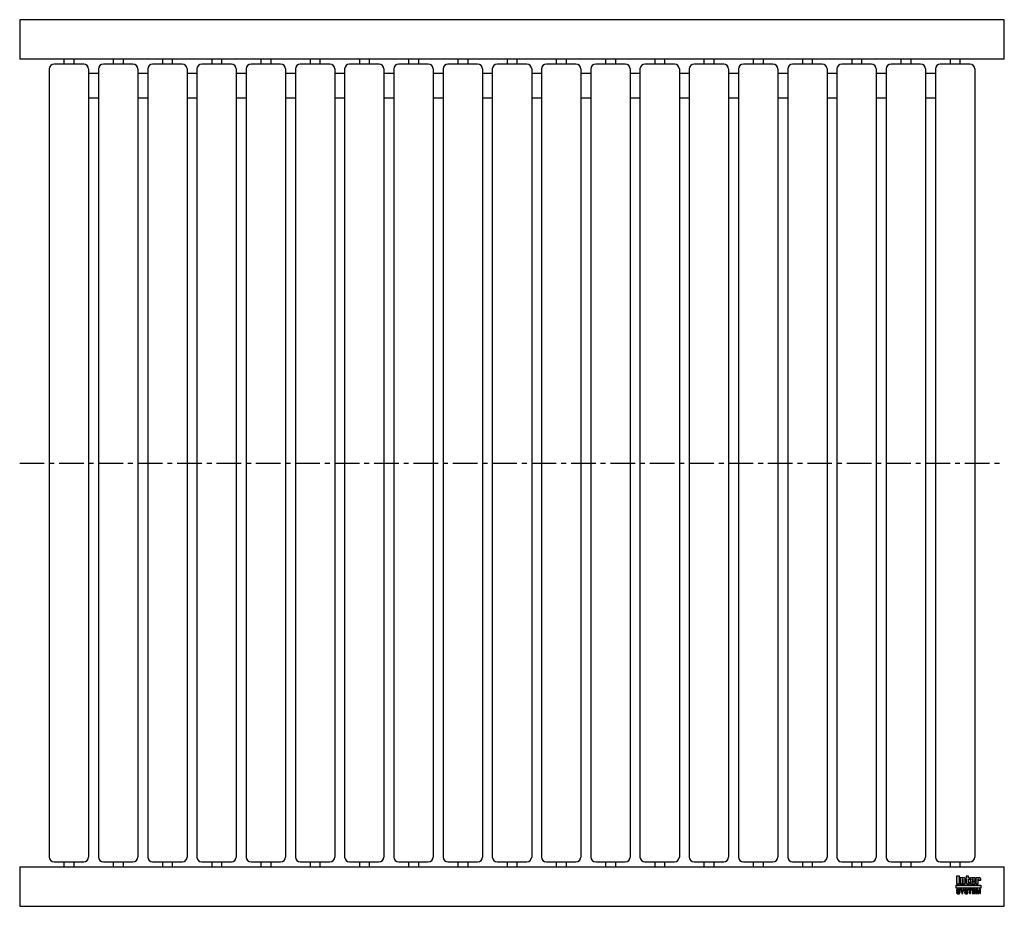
# Model space of a CAD drawing. Header units: millimetres. Extents: x 0 to 1000, y -450 to 450.
import ezdxf

# ---------------------------------------------------------------- set-up
doc = ezdxf.new("R2010")
doc.units = ezdxf.units.MM
doc.header["$LTSCALE"] = 20
doc.linetypes.add('CENTER', pattern=[2, 1.25, -0.25, 0.25, -0.25])
doc.layers.get('0').update_dxf_attribs({"linetype": 'CONTINUOUS', "lineweight": 50})
for name, color, linetype, lineweight in [('Centre Lines', 4, 'CENTER', 25), ('Frame', 1, 'CONTINUOUS', 25), ('Midi', 70, 'CONTINUOUS', 25), ('Rollers', 7, 'CONTINUOUS', 25)]:
    doc.layers.add(name, color=color, linetype=linetype, lineweight=lineweight)

# ---------------------------------------------------------------- blocks, each defined once
blk = doc.blocks.new('A$C6A8E2C3E')
at = {"layer": 'Rollers'}
for p, q in [((35, 405), (5, 405)), ((15, 410), (15, 405)), ((25, 410), (25, 405)), ((0, 400), (0, -400)), ((40, 400), (40, -400)), ((5, -405), (35, -405)), ((15, -405), (15, -410)), ((25, -405), (25, -410))]:
    blk.add_line(p, q, dxfattribs=at)
for centre, start, end in [((5, 400), 90, 180), ((35, 400), 0, 90), ((5, -400), 180, 270), ((35, -400), 270, 0)]:
    blk.add_arc(centre, 5, start, end, dxfattribs=at)

msp = doc.modelspace()

# ---------------------------------------------------------------- hatches: boundary and pattern name
at = {"layer": 'Frame'}
h = msp.add_hatch(color=254, dxfattribs=at)
h.paths.add_polyline_path([(973.3, -422.7), (973.3, -422.6), (973.4, -422.6), (973.4, -422.5), (973.4, -422.5), (973.5, -422.5), (973.6, -422.5), (973.7, -422.5), (973.7, -422.5), (973.8, -422.5), (973.8, -422.6), (973.9, -422.6), (973.9, -422.7), (973.9, -422.8), (973.9, -422.9), (973.9, -423.5), (976.1, -423.5), (976.1, -422.8), (976.1, -422.6), (976.1, -422.4), (976.1, -422.2), (976, -422), (975.9, -421.9), (975.9, -421.7), (975.8, -421.6), (975.7, -421.5), (975.6, -421.4), (975.5, -421.3), (975.4, -421.2), (975.2, -421.1), (975.1, -421.1), (974.9, -421), (974.7, -421), (974.6, -421), (974.5, -421), (974.4, -421), (974.3, -421), (974.2, -421), (974.1, -421.1), (974, -421.1), (973.9, -421.1), (973.9, -421.1), (973.8, -421.1), (973.7, -421.2), (973.6, -421.2), (973.5, -421.2), (973.5, -421.3), (973.4, -421.3), (973.3, -421.4), (973.2, -421.4), (973.2, -421), (971, -421), (971, -427.3), (973.3, -427.3), (973.3, -422.9), (973.3, -422.8)])
h.paths.add_polyline_path([(970.4, -422.5), (970.4, -422.3), (970.4, -422.1), (970.4, -421.9), (970.4, -421.8), (970.3, -421.7), (970.3, -421.5), (970.2, -421.4), (970.1, -421.3), (970, -421.3), (969.9, -421.2), (969.8, -421.1), (969.6, -421.1), (969.5, -421.1), (969.3, -421), (969.1, -421), (968.9, -421), (966.7, -421), (966.5, -421), (966.3, -421), (966.1, -421.1), (965.9, -421.1), (965.8, -421.1), (965.7, -421.2), (965.6, -421.3), (965.5, -421.3), (965.4, -421.4), (965.3, -421.5), (965.3, -421.7), (965.2, -421.8), (965.2, -421.9), (965.2, -422.1), (965.2, -422.3), (965.2, -422.5), (965.2, -425.9), (965.2, -426.1), (965.2, -426.3), (965.2, -426.4), (965.2, -426.6), (965.3, -426.7), (965.3, -426.8), (965.4, -426.9), (965.5, -427), (965.6, -427.1), (965.7, -427.1), (965.8, -427.2), (965.9, -427.2), (966.1, -427.3), (966.3, -427.3), (966.5, -427.3), (966.7, -427.3), (968.9, -427.3), (969.1, -427.3), (969.3, -427.3), (969.5, -427.3), (969.6, -427.2), (969.8, -427.2), (969.9, -427.1), (970, -427.1), (970.1, -427), (970.2, -426.9), (970.3, -426.8), (970.3, -426.7), (970.4, -426.6), (970.4, -426.4), (970.4, -426.3), (970.4, -426.1), (970.4, -425.9), (970.4, -424.8), (968.1, -424.8), (968.1, -425.6), (968.1, -425.8), (968.1, -425.8), (968.1, -425.9), (968, -426), (968, -426), (967.9, -426.1), (967.9, -426.1), (967.8, -426.1), (967.7, -426.1), (967.7, -426.1), (967.6, -426), (967.6, -426), (967.5, -425.9), (967.5, -425.8), (967.5, -425.8), (967.5, -425.6), (967.5, -424.3), (970.4, -424.3)])
h.paths.add_polyline_path([(968.1, -423.2), (967.5, -423.2), (967.5, -422.7), (967.5, -422.6), (967.5, -422.5), (967.5, -422.4), (967.5, -422.3), (967.6, -422.3), (967.6, -422.2), (967.7, -422.2), (967.8, -422.2), (967.9, -422.2), (968, -422.2), (968, -422.3), (968.1, -422.3), (968.1, -422.4), (968.1, -422.5), (968.1, -422.6), (968.1, -422.7)], flags=16)
h.paths.add_polyline_path([(963.7, -422.3), (964.6, -422.3), (964.6, -421), (963.7, -421), (963.7, -419.3), (961.4, -419.3), (961.4, -421), (960.8, -421), (960.8, -422.3), (961.4, -422.3), (961.4, -425.9), (961.4, -426.1), (961.4, -426.2), (961.4, -426.4), (961.5, -426.5), (961.5, -426.7), (961.6, -426.8), (961.6, -426.9), (961.7, -427), (961.8, -427), (961.9, -427.1), (962, -427.2), (962.2, -427.2), (962.3, -427.2), (962.5, -427.3), (962.7, -427.3), (962.9, -427.3), (964.6, -427.3), (964.6, -426.1), (964.2, -426.1), (964.1, -426.1), (964, -426.1), (963.9, -426.1), (963.8, -426), (963.8, -426), (963.7, -425.9), (963.7, -425.9), (963.7, -425.8)])
h.paths.add_polyline_path([(960.3, -422.8), (960.3, -422.6), (960.3, -422.4), (960.3, -422.2), (960.2, -422), (960.2, -421.9), (960.1, -421.7), (960, -421.6), (959.9, -421.5), (959.8, -421.4), (959.7, -421.3), (959.5, -421.2), (959.4, -421.1), (959.3, -421.1), (959.1, -421), (958.9, -421), (958.7, -421), (958.6, -421), (958.5, -421), (958.4, -421), (958.3, -421), (958.3, -421.1), (958.2, -421.1), (958.1, -421.1), (958, -421.1), (957.9, -421.1), (957.8, -421.2), (957.7, -421.2), (957.6, -421.2), (957.6, -421.3), (957.5, -421.3), (957.4, -421.4), (957.3, -421.4), (957.3, -421), (955.1, -421), (955.1, -427.3), (957.4, -427.3), (957.4, -422.9), (957.4, -422.8), (957.4, -422.7), (957.4, -422.6), (957.5, -422.6), (957.5, -422.5), (957.5, -422.5), (957.6, -422.5), (957.7, -422.5), (957.8, -422.5), (957.8, -422.5), (957.9, -422.5), (958, -422.6), (958, -422.6), (958, -422.7), (958, -422.8), (958, -422.9), (958, -427.3), (960.3, -427.3)])
h.paths.add_polyline_path([(954.4, -419.3), (951.3, -419.3), (951.3, -427.3), (954.4, -427.3)])
msp.add_hatch(color=1, dxfattribs=at).paths.add_polyline_path([(976.2, -431.6), (976.2, -428.4), (951.2, -428.4), (951.2, -431.6)])
h = msp.add_hatch(color=7, dxfattribs=at)
h.paths.add_polyline_path([(972.8, -432.7), (971.5, -432.7), (971.5, -437.1), (972.3, -437.1), (972.3, -433.4), (972.4, -433.4), (973.2, -437.1), (974.1, -437.1), (974.9, -433.4), (975, -433.4), (975, -437.1), (975.8, -437.1), (975.8, -432.7), (974.5, -432.7), (973.7, -436.2)])
h.paths.add_polyline_path([(970.8, -432.7), (967.5, -432.7), (967.5, -437.1), (970.9, -437.1), (970.9, -436.4), (968.4, -436.4), (968.4, -435.2), (970.6, -435.2), (970.6, -434.4), (968.4, -434.4), (968.4, -433.4), (970.8, -433.4)])
h.paths.add_polyline_path([(967.1, -432.7), (963.4, -432.7), (963.4, -433.4), (964.7, -433.4), (964.7, -437.1), (965.7, -437.1), (965.7, -433.4), (967.1, -433.4)])
h.paths.add_polyline_path([(962.5, -432.9), (962.3, -432.8), (962.2, -432.7), (962, -432.6), (961.8, -432.6), (961.5, -432.6), (961.3, -432.6), (961.1, -432.6), (960.9, -432.6), (960.7, -432.6), (960.6, -432.7), (960.4, -432.7), (960.3, -432.8), (960.2, -432.8), (960, -432.9), (959.9, -433), (959.9, -433.1), (959.8, -433.2), (959.7, -433.3), (959.7, -433.5), (959.6, -433.6), (959.6, -433.8), (959.6, -433.9), (959.6, -434.1), (959.6, -434.2), (959.6, -434.4), (959.7, -434.5), (959.8, -434.6), (959.8, -434.7), (959.9, -434.8), (960, -434.9), (960.1, -435), (960.2, -435), (960.3, -435.1), (960.5, -435.1), (960.6, -435.2), (960.8, -435.2), (960.9, -435.2), (961, -435.3), (961.1, -435.3), (961.2, -435.3), (961.2, -435.3), (961.3, -435.3), (961.3, -435.3), (961.4, -435.3), (961.4, -435.3), (961.5, -435.4), (961.7, -435.4), (961.8, -435.4), (962, -435.5), (962.1, -435.5), (962.2, -435.6), (962.3, -435.7), (962.3, -435.8), (962.3, -435.9), (962.3, -436.1), (962.2, -436.2), (962.1, -436.3), (962, -436.4), (961.8, -436.4), (961.7, -436.5), (961.5, -436.5), (961.3, -436.5), (961.2, -436.5), (961, -436.5), (960.8, -436.4), (960.7, -436.3), (960.6, -436.2), (960.5, -436.1), (960.4, -436), (960.4, -435.8), (959.5, -435.8), (959.5, -436), (959.6, -436.2), (959.6, -436.3), (959.7, -436.5), (959.8, -436.6), (959.9, -436.7), (960, -436.8), (960.1, -436.9), (960.2, -437), (960.4, -437.1), (960.5, -437.1), (960.7, -437.2), (960.9, -437.2), (961.1, -437.3), (961.3, -437.3), (961.5, -437.3), (961.6, -437.3), (961.6, -437.3), (961.8, -437.3), (961.9, -437.2), (962, -437.2), (962.2, -437.2), (962.3, -437.1), (962.5, -437), (962.6, -437), (962.7, -436.9), (962.9, -436.7), (963, -436.6), (963.1, -436.4), (963.1, -436.3), (963.2, -436.1), (963.2, -435.8), (963.2, -435.7), (963.2, -435.5), (963.2, -435.4), (963.1, -435.3), (963.1, -435.2), (963, -435.1), (963, -435.1), (962.9, -435), (962.8, -434.9), (962.7, -434.8), (962.6, -434.8), (962.5, -434.7), (962.4, -434.7), (962.2, -434.7), (962.1, -434.6), (961.9, -434.6), (961.8, -434.6), (961.8, -434.5), (961.7, -434.5), (961.6, -434.5), (961.6, -434.5), (961.5, -434.5), (961.4, -434.4), (961.3, -434.4), (961.3, -434.4), (961.2, -434.4), (961.1, -434.4), (961.1, -434.4), (961, -434.4), (960.9, -434.3), (960.9, -434.3), (960.8, -434.3), (960.7, -434.3), (960.6, -434.2), (960.6, -434.2), (960.5, -434.1), (960.5, -434), (960.5, -434), (960.5, -433.9), (960.4, -433.8), (960.5, -433.7), (960.5, -433.6), (960.6, -433.5), (960.7, -433.4), (960.8, -433.4), (961, -433.4), (961.1, -433.3), (961.2, -433.3), (961.4, -433.3), (961.6, -433.4), (961.7, -433.4), (961.9, -433.5), (962, -433.5), (962.1, -433.7), (962.1, -433.8), (962.2, -434), (963.1, -434), (963.1, -433.9), (963, -433.7), (963, -433.6), (963, -433.5), (962.9, -433.4), (962.9, -433.3), (962.8, -433.2), (962.7, -433), (962.6, -432.9)])
h.paths.add_polyline_path([(959.3, -432.7), (958.3, -432.7), (957.4, -434.6), (956.4, -432.7), (955.3, -432.7), (956.9, -435.5), (956.9, -437.1), (957.8, -437.1), (957.8, -435.5)])
h.paths.add_polyline_path([(954.4, -432.9), (954.2, -432.8), (954.1, -432.7), (953.9, -432.6), (953.7, -432.6), (953.5, -432.6), (953.2, -432.6), (953, -432.6), (952.8, -432.6), (952.7, -432.6), (952.5, -432.7), (952.4, -432.7), (952.2, -432.8), (952.1, -432.8), (952, -432.9), (951.9, -433), (951.8, -433.1), (951.7, -433.2), (951.6, -433.3), (951.6, -433.5), (951.6, -433.6), (951.5, -433.8), (951.5, -433.9), (951.5, -434.1), (951.5, -434.2), (951.6, -434.4), (951.6, -434.5), (951.7, -434.6), (951.7, -434.7), (951.8, -434.8), (951.9, -434.9), (952, -435), (952.2, -435), (952.3, -435.1), (952.4, -435.1), (952.5, -435.2), (952.7, -435.2), (952.8, -435.2), (953, -435.3), (953, -435.3), (953.1, -435.3), (953.1, -435.3), (953.2, -435.3), (953.3, -435.3), (953.3, -435.3), (953.4, -435.3), (953.4, -435.4), (953.6, -435.4), (953.7, -435.4), (953.9, -435.5), (954, -435.5), (954.1, -435.6), (954.2, -435.7), (954.2, -435.8), (954.2, -435.9), (954.2, -436.1), (954.1, -436.2), (954, -436.3), (953.9, -436.4), (953.8, -436.4), (953.6, -436.5), (953.4, -436.5), (953.2, -436.5), (953.1, -436.5), (952.9, -436.5), (952.8, -436.4), (952.6, -436.3), (952.5, -436.2), (952.4, -436.1), (952.4, -436), (952.4, -435.8), (951.5, -435.8), (951.5, -436), (951.5, -436.2), (951.5, -436.3), (951.6, -436.5), (951.7, -436.6), (951.8, -436.7), (951.9, -436.8), (952, -436.9), (952.1, -437), (952.3, -437.1), (952.5, -437.1), (952.6, -437.2), (952.8, -437.2), (953, -437.3), (953.2, -437.3), (953.4, -437.3), (953.5, -437.3), (953.6, -437.3), (953.7, -437.3), (953.8, -437.2), (954, -437.2), (954.1, -437.2), (954.3, -437.1), (954.4, -437), (954.5, -437), (954.7, -436.9), (954.8, -436.7), (954.9, -436.6), (955, -436.4), (955.1, -436.3), (955.1, -436.1), (955.1, -435.8), (955.1, -435.7), (955.1, -435.5), (955.1, -435.4), (955.1, -435.3), (955, -435.2), (955, -435.1), (954.9, -435.1), (954.8, -435), (954.7, -434.9), (954.6, -434.8), (954.5, -434.8), (954.4, -434.7), (954.3, -434.7), (954.1, -434.7), (954, -434.6), (953.8, -434.6), (953.8, -434.6), (953.7, -434.5), (953.6, -434.5), (953.6, -434.5), (953.5, -434.5), (953.4, -434.5), (953.3, -434.4), (953.3, -434.4), (953.2, -434.4), (953.1, -434.4), (953.1, -434.4), (953, -434.4), (952.9, -434.4), (952.9, -434.3), (952.8, -434.3), (952.7, -434.3), (952.6, -434.3), (952.6, -434.2), (952.5, -434.2), (952.5, -434.1), (952.4, -434), (952.4, -434), (952.4, -433.9), (952.4, -433.8), (952.4, -433.7), (952.5, -433.6), (952.6, -433.5), (952.7, -433.4), (952.8, -433.4), (952.9, -433.4), (953, -433.3), (953.2, -433.3), (953.3, -433.3), (953.5, -433.4), (953.7, -433.4), (953.8, -433.5), (953.9, -433.5), (954, -433.7), (954.1, -433.8), (954.1, -434), (955, -434), (955, -433.9), (955, -433.7), (955, -433.6), (954.9, -433.5), (954.9, -433.4), (954.8, -433.3), (954.7, -433.2), (954.6, -433), (954.5, -432.9)])

# ---------------------------------------------------------------- linework, layer by layer
at = {"layer": 'Centre Lines'}
msp.add_line((0, 0), (1000, 0), dxfattribs=at)
at = {"layer": 'Frame', "color": 7, "linetype": 'Continuous'}
for p, q in [((951.3, -419.3), (951.3, -427.3)), ((954.4, -419.3), (951.3, -419.3)), ((954.4, -427.3), (954.4, -419.3)), ((963.7, -419.3), (961.4, -419.3)), ((961.4, -419.3), (961.4, -421)), ((963.7, -421), (963.7, -419.3)), ((951.3, -427.3), (954.4, -427.3)), ((955.1, -421), (955.1, -427.3)), ((957.3, -421), (955.1, -421)), ((955.1, -427.3), (957.4, -427.3)), ((957.3, -421.4), (957.3, -421)), ((957.4, -421.4), (957.3, -421.4)), ((957.5, -421.3), (957.4, -421.4)), ((957.4, -422.7), (957.4, -422.6)), ((957.4, -422.6), (957.5, -422.6)), ((957.4, -422.8), (957.4, -422.7)), ((957.4, -422.9), (957.4, -422.8)), ((957.4, -427.3), (957.4, -422.9)), ((957.6, -421.3), (957.5, -421.3)), ((957.5, -422.6), (957.5, -422.5)), ((957.5, -422.5), (957.5, -422.5)), ((957.5, -422.5), (957.6, -422.5)), ((957.7, -421.2), (957.6, -421.2)), ((957.6, -421.2), (957.6, -421.3)), ((957.6, -422.5), (957.7, -422.5)), ((957.8, -421.2), (957.7, -421.2)), ((957.7, -422.5), (957.8, -422.5)), ((957.9, -421.1), (957.8, -421.2)), ((957.8, -422.5), (957.8, -422.5)), ((957.8, -422.5), (957.9, -422.5)), ((958, -421.1), (957.9, -421.1)), ((957.9, -422.5), (958, -422.6)), ((958.1, -421.1), (958, -421.1)), ((958, -422.6), (958, -422.7)), ((958, -422.6), (958, -422.6)), ((958, -422.7), (958, -422.8)), ((958, -422.8), (958, -422.9)), ((958, -422.9), (958, -427.3)), ((958, -427.3), (960.3, -427.3)), ((958.2, -421.1), (958.1, -421.1)), ((958.3, -421.1), (958.2, -421.1)), ((958.4, -421), (958.3, -421)), ((958.3, -421), (958.3, -421.1)), ((958.5, -421), (958.4, -421)), ((958.6, -421), (958.5, -421)), ((958.7, -421), (958.6, -421)), ((958.9, -421), (958.7, -421)), ((959.1, -421), (958.9, -421)), ((959.3, -421.1), (959.1, -421)), ((959.4, -421.1), (959.3, -421.1)), ((959.5, -421.2), (959.4, -421.1)), ((959.7, -421.3), (959.5, -421.2)), ((959.8, -421.4), (959.7, -421.3)), ((959.9, -421.5), (959.8, -421.4)), ((960, -421.6), (959.9, -421.5)), ((960.1, -421.7), (960, -421.6)), ((960.2, -421.9), (960.1, -421.7)), ((960.2, -422), (960.2, -421.9)), ((960.3, -422.2), (960.2, -422)), ((960.3, -422.4), (960.3, -422.2)), ((960.3, -422.6), (960.3, -422.4)), ((960.3, -422.8), (960.3, -422.6)), ((960.3, -427.3), (960.3, -422.8)), ((961.4, -421), (960.8, -421)), ((960.8, -421), (960.8, -422.3)), ((960.8, -422.3), (961.4, -422.3)), ((961.4, -422.3), (961.4, -425.9)), ((961.4, -425.9), (961.4, -426.1)), ((961.4, -426.1), (961.4, -426.2)), ((961.4, -426.2), (961.4, -426.4)), ((961.4, -426.4), (961.5, -426.5)), ((961.5, -426.5), (961.5, -426.7)), ((961.5, -426.7), (961.6, -426.8)), ((961.6, -426.8), (961.6, -426.9)), ((961.6, -426.9), (961.7, -427)), ((961.7, -427), (961.8, -427)), ((961.8, -427), (961.9, -427.1)), ((961.9, -427.1), (962, -427.2)), ((962, -427.2), (962.2, -427.2)), ((962.2, -427.2), (962.3, -427.2)), ((962.3, -427.2), (962.5, -427.3)), ((962.5, -427.3), (962.7, -427.3)), ((962.7, -427.3), (962.9, -427.3)), ((962.9, -427.3), (964.6, -427.3)), ((964.6, -421), (963.7, -421)), ((963.7, -425.8), (963.7, -422.3)), ((963.7, -422.3), (964.6, -422.3)), ((963.7, -425.9), (963.7, -425.8)), ((963.8, -426), (963.7, -425.9)), ((963.7, -425.9), (963.7, -425.9)), ((963.9, -426.1), (963.8, -426)), ((963.8, -426), (963.8, -426)), ((964, -426.1), (963.9, -426.1)), ((964.1, -426.1), (964, -426.1)), ((964.2, -426.1), (964.1, -426.1)), ((964.6, -426.1), (964.2, -426.1)), ((964.6, -422.3), (964.6, -421)), ((964.6, -427.3), (964.6, -426.1)), ((965.3, -421.7), (965.2, -421.8)), ((965.2, -421.8), (965.2, -421.9)), ((965.2, -421.9), (965.2, -422.1)), ((965.2, -422.1), (965.2, -422.3)), ((965.2, -422.3), (965.2, -422.5)), ((965.2, -422.5), (965.2, -425.9)), ((965.2, -425.9), (965.2, -426.1)), ((965.2, -426.1), (965.2, -426.3)), ((965.2, -426.3), (965.2, -426.4)), ((965.2, -426.4), (965.2, -426.6)), ((965.2, -426.6), (965.3, -426.7)), ((965.4, -421.4), (965.3, -421.5)), ((965.3, -421.5), (965.3, -421.7)), ((965.3, -426.7), (965.3, -426.8)), ((965.3, -426.8), (965.4, -426.9)), ((965.5, -421.3), (965.4, -421.4)), ((965.4, -426.9), (965.5, -427)), ((965.6, -421.3), (965.5, -421.3)), ((965.5, -427), (965.6, -427.1)), ((965.7, -421.2), (965.6, -421.3)), ((965.6, -427.1), (965.7, -427.1)), ((965.8, -421.1), (965.7, -421.2)), ((965.7, -427.1), (965.8, -427.2)), ((965.9, -421.1), (965.8, -421.1)), ((965.8, -427.2), (965.9, -427.2)), ((966.1, -421.1), (965.9, -421.1)), ((965.9, -427.2), (966.1, -427.3)), ((966.3, -421), (966.1, -421.1)), ((966.1, -427.3), (966.3, -427.3)), ((966.5, -421), (966.3, -421)), ((966.3, -427.3), (966.5, -427.3)), ((966.7, -421), (966.5, -421)), ((966.5, -427.3), (966.7, -427.3)), ((968.9, -421), (966.7, -421)), ((966.7, -427.3), (968.9, -427.3)), ((967.5, -422.4), (967.5, -422.3)), ((967.5, -422.3), (967.6, -422.3)), ((967.5, -422.5), (967.5, -422.4)), ((967.5, -422.6), (967.5, -422.5)), ((967.5, -422.7), (967.5, -422.6)), ((967.5, -423.2), (967.5, -422.7)), ((968.1, -423.2), (967.5, -423.2)), ((967.5, -425.6), (967.5, -424.3)), ((967.5, -424.3), (970.4, -424.3)), ((967.5, -425.8), (967.5, -425.6)), ((967.5, -425.9), (967.5, -425.8)), ((967.5, -425.8), (967.5, -425.8)), ((967.6, -426), (967.5, -425.9)), ((967.6, -422.3), (967.6, -422.2)), ((967.6, -422.2), (967.7, -422.2)), ((967.7, -426.1), (967.6, -426)), ((967.6, -426), (967.6, -426)), ((967.7, -422.2), (967.8, -422.2)), ((967.8, -426.1), (967.7, -426.1)), ((967.7, -426.1), (967.7, -426.1)), ((967.8, -422.2), (967.9, -422.2)), ((967.9, -426.1), (967.8, -426.1)), ((967.9, -422.2), (968, -422.2)), ((968, -426), (967.9, -426.1)), ((967.9, -426.1), (967.9, -426.1)), ((968, -422.2), (968, -422.3)), ((968, -422.3), (968.1, -422.3)), ((968.1, -425.9), (968, -426)), ((968, -426), (968, -426)), ((968.1, -422.3), (968.1, -422.4)), ((968.1, -422.4), (968.1, -422.5)), ((968.1, -422.5), (968.1, -422.6)), ((968.1, -422.6), (968.1, -422.7)), ((968.1, -422.7), (968.1, -423.2)), ((968.1, -424.8), (968.1, -425.6)), ((970.4, -424.8), (968.1, -424.8)), ((968.1, -425.6), (968.1, -425.8)), ((968.1, -425.8), (968.1, -425.8)), ((968.1, -425.8), (968.1, -425.9)), ((969.1, -421), (968.9, -421)), ((968.9, -427.3), (969.1, -427.3)), ((969.3, -421), (969.1, -421)), ((969.1, -427.3), (969.3, -427.3)), ((969.5, -421.1), (969.3, -421)), ((969.3, -427.3), (969.5, -427.3)), ((969.6, -421.1), (969.5, -421.1)), ((969.5, -427.3), (969.6, -427.2)), ((969.8, -421.1), (969.6, -421.1)), ((969.6, -427.2), (969.8, -427.2)), ((969.9, -421.2), (969.8, -421.1)), ((969.8, -427.2), (969.9, -427.1)), ((970, -421.3), (969.9, -421.2)), ((969.9, -427.1), (970, -427.1)), ((970.1, -421.3), (970, -421.3)), ((970, -427.1), (970.1, -427)), ((970.2, -421.4), (970.1, -421.3)), ((970.1, -427), (970.2, -426.9)), ((970.3, -421.5), (970.2, -421.4)), ((970.2, -426.9), (970.3, -426.8)), ((970.3, -421.7), (970.3, -421.5)), ((970.4, -421.8), (970.3, -421.7)), ((970.3, -426.7), (970.4, -426.6)), ((970.3, -426.8), (970.3, -426.7)), ((970.4, -421.9), (970.4, -421.8)), ((970.4, -422.1), (970.4, -421.9)), ((970.4, -422.3), (970.4, -422.1)), ((970.4, -422.5), (970.4, -422.3)), ((970.4, -424.3), (970.4, -422.5)), ((970.4, -425.9), (970.4, -424.8)), ((970.4, -426.1), (970.4, -425.9)), ((970.4, -426.3), (970.4, -426.1)), ((970.4, -426.4), (970.4, -426.3)), ((970.4, -426.6), (970.4, -426.4)), ((971, -421), (971, -427.3)), ((973.2, -421), (971, -421)), ((971, -427.3), (973.3, -427.3)), ((973.2, -421.4), (973.2, -421)), ((973.3, -421.4), (973.2, -421.4)), ((973.4, -421.3), (973.3, -421.4)), ((973.3, -422.7), (973.3, -422.6)), ((973.3, -422.6), (973.4, -422.6)), ((973.3, -422.8), (973.3, -422.7)), ((973.3, -422.9), (973.3, -422.8)), ((973.3, -427.3), (973.3, -422.9)), ((973.5, -421.3), (973.4, -421.3)), ((973.4, -422.6), (973.4, -422.5)), ((973.4, -422.5), (973.4, -422.5)), ((973.4, -422.5), (973.5, -422.5)), ((973.6, -421.2), (973.5, -421.2)), ((973.5, -421.2), (973.5, -421.3)), ((973.5, -422.5), (973.6, -422.5)), ((973.7, -421.2), (973.6, -421.2)), ((973.6, -422.5), (973.7, -422.5)), ((973.8, -421.1), (973.7, -421.2)), ((973.7, -422.5), (973.7, -422.5)), ((973.7, -422.5), (973.8, -422.5)), ((973.9, -421.1), (973.8, -421.1)), ((973.8, -422.5), (973.8, -422.6)), ((973.8, -422.6), (973.9, -422.6)), ((974, -421.1), (973.9, -421.1)), ((973.9, -421.1), (973.9, -421.1)), ((973.9, -422.6), (973.9, -422.7)), ((973.9, -422.7), (973.9, -422.8)), ((973.9, -422.8), (973.9, -422.9)), ((973.9, -422.9), (973.9, -423.5)), ((973.9, -423.5), (976.1, -423.5)), ((974.1, -421.1), (974, -421.1)), ((974.2, -421), (974.1, -421.1)), ((974.3, -421), (974.2, -421)), ((974.4, -421), (974.3, -421)), ((974.5, -421), (974.4, -421)), ((974.6, -421), (974.5, -421)), ((974.7, -421), (974.6, -421)), ((974.9, -421), (974.7, -421)), ((975.1, -421.1), (974.9, -421)), ((975.2, -421.1), (975.1, -421.1)), ((975.4, -421.2), (975.2, -421.1)), ((975.5, -421.3), (975.4, -421.2)), ((975.6, -421.4), (975.5, -421.3)), ((975.7, -421.5), (975.6, -421.4)), ((975.8, -421.6), (975.7, -421.5)), ((975.9, -421.7), (975.8, -421.6)), ((975.9, -421.9), (975.9, -421.7)), ((976, -422), (975.9, -421.9)), ((976.1, -422.2), (976, -422)), ((976.1, -422.4), (976.1, -422.2)), ((976.1, -422.6), (976.1, -422.4)), ((976.1, -422.8), (976.1, -422.6)), ((976.1, -423.5), (976.1, -422.8)), ((951.6, -433.6), (951.5, -433.8)), ((951.5, -433.8), (951.5, -433.9)), ((951.5, -433.9), (951.5, -434.1)), ((951.5, -434.1), (951.5, -434.2)), ((951.5, -434.2), (951.6, -434.4)), ((951.5, -435.8), (951.5, -436)), ((952.4, -435.8), (951.5, -435.8)), ((951.5, -436), (951.5, -436.2)), ((951.5, -436.2), (951.5, -436.3)), ((951.5, -436.3), (951.6, -436.5)), ((951.7, -433.2), (951.6, -433.3)), ((951.6, -433.3), (951.6, -433.5)), ((951.6, -433.5), (951.6, -433.6)), ((951.6, -434.4), (951.6, -434.5)), ((951.6, -434.5), (951.7, -434.6)), ((951.6, -436.5), (951.7, -436.6)), ((951.8, -433.1), (951.7, -433.2)), ((951.7, -434.6), (951.7, -434.7)), ((951.7, -434.7), (951.8, -434.8)), ((951.7, -436.6), (951.8, -436.7)), ((951.9, -433), (951.8, -433.1)), ((951.8, -434.8), (951.9, -434.9)), ((951.8, -436.7), (951.9, -436.8)), ((952, -432.9), (951.9, -433)), ((951.9, -434.9), (952, -435)), ((951.9, -436.8), (952, -436.9)), ((952.1, -432.8), (952, -432.9)), ((952, -435), (952.2, -435)), ((952, -436.9), (952.1, -437)), ((952.2, -432.8), (952.1, -432.8)), ((952.1, -437), (952.3, -437.1)), ((952.4, -432.7), (952.2, -432.8)), ((952.2, -435), (952.3, -435.1)), ((952.3, -435.1), (952.4, -435.1)), ((952.3, -437.1), (952.5, -437.1)), ((952.5, -432.7), (952.4, -432.7)), ((952.4, -433.7), (952.5, -433.6)), ((952.4, -433.8), (952.4, -433.7)), ((952.4, -433.9), (952.4, -433.8)), ((952.4, -434), (952.4, -433.9)), ((952.5, -434.1), (952.4, -434)), ((952.4, -434), (952.4, -434)), ((952.4, -435.1), (952.5, -435.2)), ((952.4, -436), (952.4, -435.8)), ((952.4, -436.1), (952.4, -436)), ((952.5, -436.2), (952.4, -436.1)), ((952.7, -432.6), (952.5, -432.7)), ((952.5, -433.6), (952.6, -433.5)), ((952.5, -434.2), (952.5, -434.1)), ((952.6, -434.2), (952.5, -434.2)), ((952.5, -435.2), (952.7, -435.2)), ((952.6, -436.3), (952.5, -436.2)), ((952.5, -437.1), (952.6, -437.2)), ((952.6, -433.5), (952.7, -433.4)), ((952.6, -434.3), (952.6, -434.2)), ((952.7, -434.3), (952.6, -434.3)), ((952.8, -436.4), (952.6, -436.3)), ((952.6, -437.2), (952.8, -437.2)), ((952.8, -432.6), (952.7, -432.6)), ((952.7, -433.4), (952.8, -433.4)), ((952.8, -434.3), (952.7, -434.3)), ((952.7, -435.2), (952.8, -435.2)), ((953, -432.6), (952.8, -432.6)), ((952.8, -433.4), (952.9, -433.4)), ((952.9, -434.3), (952.8, -434.3)), ((952.8, -435.2), (953, -435.3)), ((952.9, -436.5), (952.8, -436.4)), ((952.8, -437.2), (953, -437.3)), ((952.9, -433.4), (953, -433.3)), ((952.9, -434.4), (952.9, -434.3)), ((953, -434.4), (952.9, -434.4)), ((953.1, -436.5), (952.9, -436.5)), ((953.2, -432.6), (953, -432.6)), ((953, -433.3), (953.2, -433.3)), ((953.1, -434.4), (953, -434.4)), ((953, -435.3), (953, -435.3)), ((953, -435.3), (953.1, -435.3)), ((953, -437.3), (953.2, -437.3)), ((953.2, -434.4), (953.1, -434.4)), ((953.1, -434.4), (953.1, -434.4)), ((953.1, -435.3), (953.1, -435.3)), ((953.1, -435.3), (953.2, -435.3)), ((953.2, -436.5), (953.1, -436.5)), ((953.5, -432.6), (953.2, -432.6)), ((953.2, -433.3), (953.3, -433.3)), ((953.3, -434.4), (953.2, -434.4)), ((953.2, -435.3), (953.3, -435.3)), ((953.4, -436.5), (953.2, -436.5)), ((953.2, -437.3), (953.4, -437.3)), ((953.3, -433.3), (953.5, -433.4)), ((953.4, -434.5), (953.3, -434.4)), ((953.3, -434.4), (953.3, -434.4)), ((953.3, -435.3), (953.3, -435.3)), ((953.3, -435.3), (953.4, -435.3)), ((953.5, -434.5), (953.4, -434.5)), ((953.4, -435.3), (953.4, -435.4)), ((953.4, -435.4), (953.6, -435.4)), ((953.6, -436.5), (953.4, -436.5)), ((953.4, -437.3), (953.5, -437.3)), ((953.7, -432.6), (953.5, -432.6)), ((953.5, -433.4), (953.7, -433.4)), ((953.6, -434.5), (953.5, -434.5)), ((953.5, -437.3), (953.6, -437.3)), ((953.7, -434.5), (953.6, -434.5)), ((953.6, -434.5), (953.6, -434.5)), ((953.6, -435.4), (953.7, -435.4)), ((953.8, -436.4), (953.6, -436.5)), ((953.6, -437.3), (953.7, -437.3)), ((953.9, -432.6), (953.7, -432.6)), ((953.7, -433.4), (953.8, -433.5)), ((953.8, -434.6), (953.7, -434.5)), ((953.7, -435.4), (953.9, -435.5)), ((953.7, -437.3), (953.8, -437.2)), ((953.8, -433.5), (953.9, -433.5)), ((954, -434.6), (953.8, -434.6)), ((953.8, -434.6), (953.8, -434.6)), ((953.9, -436.4), (953.8, -436.4)), ((953.8, -437.2), (954, -437.2)), ((954.1, -432.7), (953.9, -432.6)), ((953.9, -433.5), (954, -433.7)), ((953.9, -435.5), (954, -435.5)), ((954, -436.3), (953.9, -436.4)), ((954, -433.7), (954.1, -433.8)), ((954.1, -434.7), (954, -434.6)), ((954, -435.5), (954.1, -435.6)), ((954.1, -436.2), (954, -436.3)), ((954, -437.2), (954.1, -437.2)), ((954.2, -432.8), (954.1, -432.7)), ((954.1, -433.8), (954.1, -434)), ((954.1, -434), (955, -434)), ((954.3, -434.7), (954.1, -434.7)), ((954.1, -435.6), (954.2, -435.7)), ((954.2, -436.1), (954.1, -436.2)), ((954.1, -437.2), (954.3, -437.1)), ((954.4, -432.9), (954.2, -432.8)), ((954.2, -435.7), (954.2, -435.8)), ((954.2, -435.8), (954.2, -435.9)), ((954.2, -435.9), (954.2, -436.1)), ((954.4, -434.7), (954.3, -434.7)), ((954.3, -437.1), (954.4, -437)), ((954.5, -432.9), (954.4, -432.9)), ((954.5, -434.8), (954.4, -434.7)), ((954.4, -437), (954.5, -437)), ((954.6, -433), (954.5, -432.9)), ((954.6, -434.8), (954.5, -434.8)), ((954.5, -437), (954.7, -436.9)), ((954.7, -433.2), (954.6, -433)), ((954.7, -434.9), (954.6, -434.8)), ((954.8, -433.3), (954.7, -433.2)), ((954.8, -435), (954.7, -434.9)), ((954.7, -436.9), (954.8, -436.7)), ((954.9, -433.4), (954.8, -433.3)), ((954.9, -435.1), (954.8, -435)), ((954.8, -436.7), (954.9, -436.6)), ((954.9, -433.5), (954.9, -433.4)), ((955, -433.6), (954.9, -433.5)), ((955, -435.1), (954.9, -435.1)), ((954.9, -436.6), (955, -436.4)), ((955, -433.7), (955, -433.6)), ((955, -433.9), (955, -433.7)), ((955, -434), (955, -433.9)), ((955, -435.2), (955, -435.1)), ((955.1, -435.3), (955, -435.2)), ((955, -436.4), (955.1, -436.3)), ((955.1, -435.4), (955.1, -435.3)), ((955.1, -435.5), (955.1, -435.4)), ((955.1, -435.7), (955.1, -435.5)), ((955.1, -435.8), (955.1, -435.7)), ((955.1, -436.1), (955.1, -435.8)), ((955.1, -436.3), (955.1, -436.1)), ((955.3, -432.7), (956.9, -435.5)), ((956.4, -432.7), (955.3, -432.7)), ((957.4, -434.6), (956.4, -432.7)), ((956.9, -435.5), (956.9, -437.1)), ((956.9, -437.1), (957.8, -437.1)), ((958.3, -432.7), (957.4, -434.6)), ((957.8, -435.5), (959.3, -432.7)), ((957.8, -437.1), (957.8, -435.5)), ((959.3, -432.7), (958.3, -432.7)), ((959.5, -435.8), (959.5, -436)), ((960.4, -435.8), (959.5, -435.8)), ((959.5, -436), (959.6, -436.2)), ((959.7, -433.5), (959.6, -433.6)), ((959.6, -433.6), (959.6, -433.8)), ((959.6, -433.8), (959.6, -433.9)), ((959.6, -433.9), (959.6, -434.1)), ((959.6, -434.1), (959.6, -434.2)), ((959.6, -434.2), (959.6, -434.4)), ((959.6, -434.4), (959.7, -434.5)), ((959.6, -436.2), (959.6, -436.3)), ((959.6, -436.3), (959.7, -436.5)), ((959.8, -433.2), (959.7, -433.3)), ((959.7, -433.3), (959.7, -433.5)), ((959.7, -434.5), (959.8, -434.6)), ((959.7, -436.5), (959.8, -436.6)), ((959.9, -433.1), (959.8, -433.2)), ((959.8, -434.6), (959.8, -434.7)), ((959.8, -434.7), (959.9, -434.8)), ((959.8, -436.6), (959.9, -436.7)), ((960, -432.9), (959.9, -433)), ((959.9, -433), (959.9, -433.1)), ((959.9, -434.8), (960, -434.9)), ((959.9, -436.7), (960, -436.8)), ((960.2, -432.8), (960, -432.9)), ((960, -434.9), (960.1, -435)), ((960, -436.8), (960.1, -436.9)), ((960.1, -435), (960.2, -435)), ((960.1, -436.9), (960.2, -437)), ((960.3, -432.8), (960.2, -432.8)), ((960.2, -435), (960.3, -435.1)), ((960.2, -437), (960.4, -437.1)), ((960.4, -432.7), (960.3, -432.8)), ((960.3, -435.1), (960.5, -435.1)), ((960.6, -432.7), (960.4, -432.7)), ((960.4, -433.8), (960.5, -433.7)), ((960.5, -433.9), (960.4, -433.8)), ((960.4, -436), (960.4, -435.8)), ((960.5, -436.1), (960.4, -436)), ((960.4, -437.1), (960.5, -437.1)), ((960.5, -433.6), (960.6, -433.5)), ((960.5, -433.7), (960.5, -433.6)), ((960.5, -434), (960.5, -433.9)), ((960.5, -434.1), (960.5, -434)), ((960.5, -434), (960.5, -434)), ((960.6, -434.2), (960.5, -434.1)), ((960.5, -435.1), (960.6, -435.2)), ((960.6, -436.2), (960.5, -436.1)), ((960.5, -437.1), (960.7, -437.2)), ((960.7, -432.6), (960.6, -432.7)), ((960.6, -433.5), (960.7, -433.4)), ((960.7, -434.3), (960.6, -434.2)), ((960.6, -434.2), (960.6, -434.2)), ((960.6, -435.2), (960.8, -435.2)), ((960.7, -436.3), (960.6, -436.2)), ((960.9, -432.6), (960.7, -432.6)), ((960.7, -433.4), (960.8, -433.4)), ((960.8, -434.3), (960.7, -434.3)), ((960.8, -436.4), (960.7, -436.3)), ((960.7, -437.2), (960.9, -437.2)), ((960.8, -433.4), (961, -433.4)), ((960.9, -434.3), (960.8, -434.3)), ((960.8, -435.2), (960.9, -435.2)), ((961, -436.5), (960.8, -436.4)), ((961.1, -432.6), (960.9, -432.6)), ((961, -434.4), (960.9, -434.3)), ((960.9, -434.3), (960.9, -434.3)), ((960.9, -435.2), (961, -435.3)), ((960.9, -437.2), (961.1, -437.3)), ((961, -433.4), (961.1, -433.3)), ((961.1, -434.4), (961, -434.4)), ((961, -435.3), (961.1, -435.3)), ((961.2, -436.5), (961, -436.5)), ((961.3, -432.6), (961.1, -432.6)), ((961.1, -433.3), (961.2, -433.3)), ((961.2, -434.4), (961.1, -434.4)), ((961.1, -434.4), (961.1, -434.4)), ((961.1, -435.3), (961.2, -435.3)), ((961.1, -437.3), (961.3, -437.3)), ((961.2, -433.3), (961.4, -433.3)), ((961.3, -434.4), (961.2, -434.4)), ((961.2, -435.3), (961.2, -435.3)), ((961.2, -435.3), (961.3, -435.3)), ((961.3, -436.5), (961.2, -436.5)), ((961.5, -432.6), (961.3, -432.6)), ((961.3, -434.4), (961.3, -434.4)), ((961.4, -434.4), (961.3, -434.4)), ((961.3, -435.3), (961.3, -435.3)), ((961.3, -435.3), (961.4, -435.3)), ((961.5, -436.5), (961.3, -436.5)), ((961.3, -437.3), (961.5, -437.3)), ((961.4, -433.3), (961.6, -433.4)), ((961.5, -434.5), (961.4, -434.4)), ((961.4, -435.3), (961.4, -435.3)), ((961.4, -435.3), (961.5, -435.4)), ((961.8, -432.6), (961.5, -432.6)), ((961.6, -434.5), (961.5, -434.5)), ((961.5, -435.4), (961.7, -435.4)), ((961.7, -436.5), (961.5, -436.5)), ((961.5, -437.3), (961.6, -437.3)), ((961.6, -433.4), (961.7, -433.4)), ((961.7, -434.5), (961.6, -434.5)), ((961.6, -434.5), (961.6, -434.5)), ((961.6, -437.3), (961.8, -437.3)), ((961.6, -437.3), (961.6, -437.3)), ((961.7, -433.4), (961.9, -433.5)), ((961.8, -434.5), (961.7, -434.5)), ((961.7, -435.4), (961.8, -435.4)), ((961.8, -436.4), (961.7, -436.5)), ((962, -432.6), (961.8, -432.6)), ((961.8, -434.6), (961.8, -434.5)), ((961.9, -434.6), (961.8, -434.6)), ((961.8, -435.4), (962, -435.5)), ((962, -436.4), (961.8, -436.4)), ((961.8, -437.3), (961.9, -437.2)), ((961.9, -433.5), (962, -433.5)), ((962.1, -434.6), (961.9, -434.6)), ((961.9, -437.2), (962, -437.2)), ((962.2, -432.7), (962, -432.6)), ((962, -433.5), (962.1, -433.7)), ((962, -435.5), (962.1, -435.5)), ((962.1, -436.3), (962, -436.4)), ((962, -437.2), (962.2, -437.2)), ((962.1, -433.7), (962.1, -433.8)), ((962.1, -433.8), (962.2, -434)), ((962.2, -434.7), (962.1, -434.6)), ((962.1, -435.5), (962.2, -435.6)), ((962.2, -436.2), (962.1, -436.3)), ((962.3, -432.8), (962.2, -432.7)), ((962.2, -434), (963.1, -434)), ((962.4, -434.7), (962.2, -434.7)), ((962.2, -435.6), (962.3, -435.7)), ((962.3, -436.1), (962.2, -436.2)), ((962.2, -437.2), (962.3, -437.1)), ((962.5, -432.9), (962.3, -432.8)), ((962.3, -435.7), (962.3, -435.8)), ((962.3, -435.8), (962.3, -435.9)), ((962.3, -435.9), (962.3, -436.1)), ((962.3, -437.1), (962.5, -437)), ((962.5, -434.7), (962.4, -434.7)), ((962.6, -432.9), (962.5, -432.9)), ((962.6, -434.8), (962.5, -434.7)), ((962.5, -437), (962.6, -437)), ((962.7, -433), (962.6, -432.9)), ((962.7, -434.8), (962.6, -434.8)), ((962.6, -437), (962.7, -436.9)), ((962.8, -433.2), (962.7, -433)), ((962.8, -434.9), (962.7, -434.8)), ((962.7, -436.9), (962.9, -436.7)), ((962.9, -433.3), (962.8, -433.2)), ((962.9, -435), (962.8, -434.9)), ((962.9, -433.4), (962.9, -433.3)), ((963, -433.5), (962.9, -433.4)), ((963, -435.1), (962.9, -435)), ((962.9, -436.7), (963, -436.6)), ((963, -433.6), (963, -433.5)), ((963, -433.7), (963, -433.6)), ((963.1, -433.9), (963, -433.7)), ((963.1, -435.2), (963, -435.1)), ((963, -435.1), (963, -435.1)), ((963, -436.6), (963.1, -436.4)), ((963.1, -434), (963.1, -433.9)), ((963.1, -435.3), (963.1, -435.2)), ((963.2, -435.4), (963.1, -435.3)), ((963.1, -436.3), (963.2, -436.1)), ((963.1, -436.4), (963.1, -436.3)), ((963.2, -435.5), (963.2, -435.4)), ((963.2, -435.7), (963.2, -435.5)), ((963.2, -435.8), (963.2, -435.7)), ((963.2, -436.1), (963.2, -435.8)), ((967.1, -432.7), (963.4, -432.7)), ((963.4, -432.7), (963.4, -433.4)), ((963.4, -433.4), (964.7, -433.4)), ((964.7, -433.4), (964.7, -437.1)), ((964.7, -437.1), (965.7, -437.1)), ((965.7, -433.4), (967.1, -433.4)), ((965.7, -437.1), (965.7, -433.4)), ((967.1, -433.4), (967.1, -432.7)), ((967.5, -432.7), (967.5, -437.1)), ((970.8, -432.7), (967.5, -432.7)), ((967.5, -437.1), (970.9, -437.1)), ((968.4, -434.4), (968.4, -433.4)), ((968.4, -433.4), (970.8, -433.4)), ((970.6, -434.4), (968.4, -434.4)), ((968.4, -436.4), (968.4, -435.2)), ((968.4, -435.2), (970.6, -435.2)), ((970.9, -436.4), (968.4, -436.4)), ((970.6, -435.2), (970.6, -434.4)), ((970.8, -433.4), (970.8, -432.7)), ((970.9, -437.1), (970.9, -436.4)), ((971.5, -432.7), (971.5, -437.1)), ((972.8, -432.7), (971.5, -432.7)), ((971.5, -437.1), (972.3, -437.1)), ((972.3, -437.1), (972.3, -433.4)), ((972.3, -433.4), (972.4, -433.4)), ((972.4, -433.4), (973.2, -437.1)), ((973.7, -436.2), (972.8, -432.7)), ((973.2, -437.1), (974.1, -437.1)), ((974.5, -432.7), (973.7, -436.2)), ((973.7, -436.2), (973.7, -436.2)), ((974.1, -437.1), (974.9, -433.4)), ((975.8, -432.7), (974.5, -432.7)), ((974.9, -433.4), (975, -433.4)), ((975, -433.4), (975, -437.1)), ((975, -437.1), (975.8, -437.1)), ((975.8, -437.1), (975.8, -432.7))]:
    msp.add_line(p, q, dxfattribs=at)
at = {"layer": 'Frame', "color": 1, "linetype": 'Continuous'}
for p, q in [((951.2, -431.6), (951.2, -428.4)), ((951.2, -428.4), (976.2, -428.4)), ((976.2, -428.4), (976.2, -431.6)), ((976.2, -431.6), (951.2, -431.6))]:
    msp.add_line(p, q, dxfattribs=at)
at = {"layer": 'Midi'}
for p, q in [((1000, 450), (0, 450)), ((0, 450), (0, 410)), ((1000, 410), (1000, 450)), ((1000, 410), (0, 410)), ((80, 395.5), (70, 395.5)), ((130, 395.5), (120, 395.5)), ((180, 395.5), (170, 395.5)), ((230, 395.5), (220, 395.5)), ((280, 395.5), (270, 395.5)), ((330, 395.5), (320, 395.5)), ((380, 395.5), (370, 395.5)), ((430, 395.5), (420, 395.5)), ((480, 395.5), (470, 395.5)), ((530, 395.5), (520, 395.5)), ((580, 395.5), (570, 395.5)), ((630, 395.5), (620, 395.5)), ((680, 395.5), (670, 395.5)), ((730, 395.5), (720, 395.5)), ((780, 395.5), (770, 395.5)), ((830, 395.5), (820, 395.5)), ((880, 395.5), (870, 395.5)), ((930, 395.5), (920, 395.5)), ((80, 370.5), (70, 370.5)), ((130, 370.5), (120, 370.5)), ((180, 370.5), (170, 370.5)), ((230, 370.5), (220, 370.5)), ((280, 370.5), (270, 370.5)), ((330, 370.5), (320, 370.5)), ((380, 370.5), (370, 370.5)), ((430, 370.5), (420, 370.5)), ((480, 370.5), (470, 370.5)), ((530, 370.5), (520, 370.5)), ((580, 370.5), (570, 370.5)), ((630, 370.5), (620, 370.5)), ((680, 370.5), (670, 370.5)), ((730, 370.5), (720, 370.5)), ((780, 370.5), (770, 370.5)), ((830, 370.5), (820, 370.5)), ((880, 370.5), (870, 370.5)), ((930, 370.5), (920, 370.5)), ((0, -410), (1000, -410)), ((0, -410), (0, -450)), ((1000, -450), (1000, -410)), ((0, -450), (1000, -450))]:
    msp.add_line(p, q, dxfattribs=at)

# ---------------------------------------------------------------- block references
for p in [(30, 0), (80, 0), (130, 0), (180, 0), (230, 0), (280, 0), (330, 0), (380, 0), (430, 0), (480, 0), (530, 0), (580, 0), (630, 0), (680, 0), (730, 0), (780, 0), (830, 0), (880, 0), (930, 0)]:
    msp.add_blockref('A$C6A8E2C3E', p)

doc.saveas('drawing.dxf')
